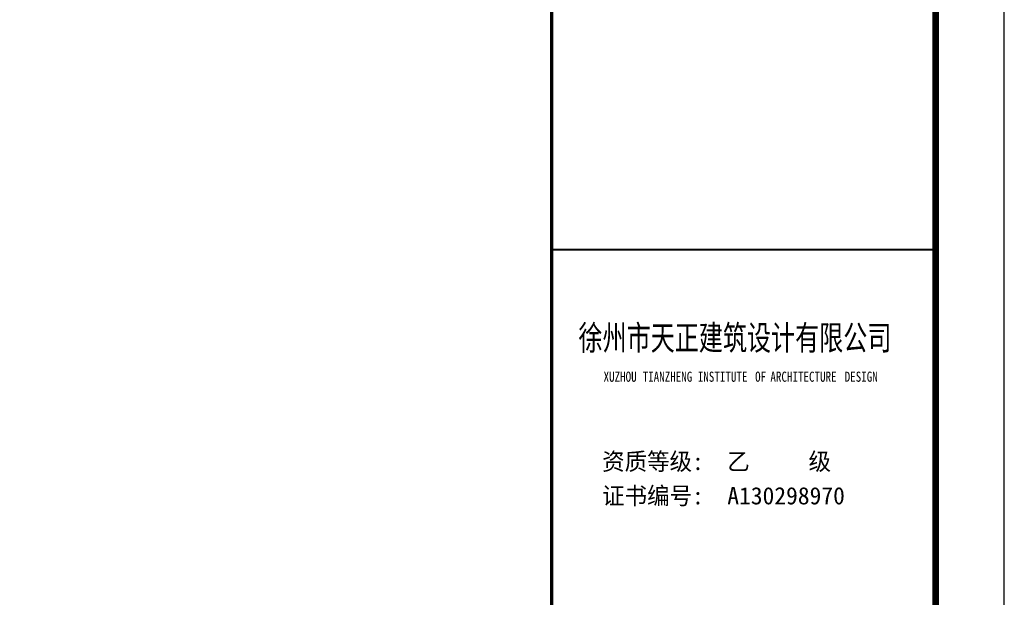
# Model space of a CAD drawing. Extents: x 427948 to 764348, y 274849 to 601549.
# Tile 211 of 212: x 749990 to 764348, y 529659 to 538081. Entities that reach past the tile are written whole.
import ezdxf
from ezdxf.enums import TextEntityAlignment as Align

# ---------------------------------------------------------------- set-up
doc = ezdxf.new("R2010")
doc.units = 0
doc.header["$LTSCALE"] = 1000
doc.header["$MEASUREMENT"] = 0
doc.layers.get('0').update_dxf_attribs({"linetype": 'CONTINUOUS'})
for name, color, linetype in [('PUB_TITLE', 4, 'CONTINUOUS'), ('SHEET_TEXT', 3, 'CONTINUOUS'), ('TK', 7, 'CONTINUOUS')]:
    doc.layers.add(name, color=color, linetype=linetype)
doc.styles.add('-宋体', font='txt', dxfattribs={"width": 0.8})
doc.styles.add('黑体', font='simhei.ttf')

# ---------------------------------------------------------------- blocks, each defined once
blk = doc.blocks.new('24')
at = {"color": 4}
blk.add_line((-1110889, 145319), (-1110889, 202719), dxfattribs=at)
at = {"layer": 'PUB_TITLE'}
for p, q in [((-1110889, 145319), (-1110889, 202719)), ((-1116489, 166598), (-1110889, 166598))]:
    blk.add_line(p, q, dxfattribs=at)
at = {"layer": 'PUB_TITLE', "linetype": 'Continuous'}
blk.add_lwpolyline([(-1193989, 144319), (-1109889, 144319), (-1109889, 203719), (-1193989, 203719)], close=True, dxfattribs=at)
at = {"layer": 'PUB_TITLE', "linetype": 'Continuous', "const_width": 100}
blk.add_lwpolyline([(-1191489, 145319), (-1110889, 145319), (-1110889, 202719), (-1191489, 202719)], close=True, dxfattribs=at)
at = {"layer": 'PUB_TITLE'}
for points, const_width in [([(-1116489, 145319), (-1116489, 202719)], 50), ([(-1116489, 166598), (-1110889, 166598)], 29.8)]:
    blk.add_lwpolyline(points, dxfattribs=dict(at, const_width=const_width))
at = {"layer": 'PUB_TITLE', "linetype": 'Continuous', "const_width": 80}
blk.add_lwpolyline([(-1110889, 145319), (-1110889, 202719)], dxfattribs=at)
at = {"style": '黑体', "width": 0.8}
for s, height, p in [('XUZHOU', 147.9, (-1115733, 164671)), ('TIANZHENG', 147.9, (-1115163, 164671)), ('INSTITUTE', 147.9, (-1114359, 164671)), ('OF', 147.9, (-1113523, 164671)), ('ARCHITECTURE', 147.86, (-1113300, 164671)), ('DESIGN', 147.9, (-1112217, 164671))]:
    blk.add_text(s, height=height, dxfattribs=at).set_placement(p)
at = {"layer": 'SHEET_TEXT', "style": '-宋体', "width": 0.75}
blk.add_text('徐州市天正建筑设计有限公司', height=360, dxfattribs=at).set_placement((-1113817, 165133), align=Align.CENTER)
at = {"layer": 'TK', "style": '-宋体'}
for s, p in [('资质等级:  乙     级', (-1115753, 163383)), ('证书编号:  A130298970', (-1115753, 162883))]:
    blk.add_text(s, height=252, dxfattribs=at).set_placement(p)

msp = doc.modelspace()

# ---------------------------------------------------------------- block references
msp.add_blockref('24', (1874236.9, 368130.5))

doc.saveas('drawing.dxf')
